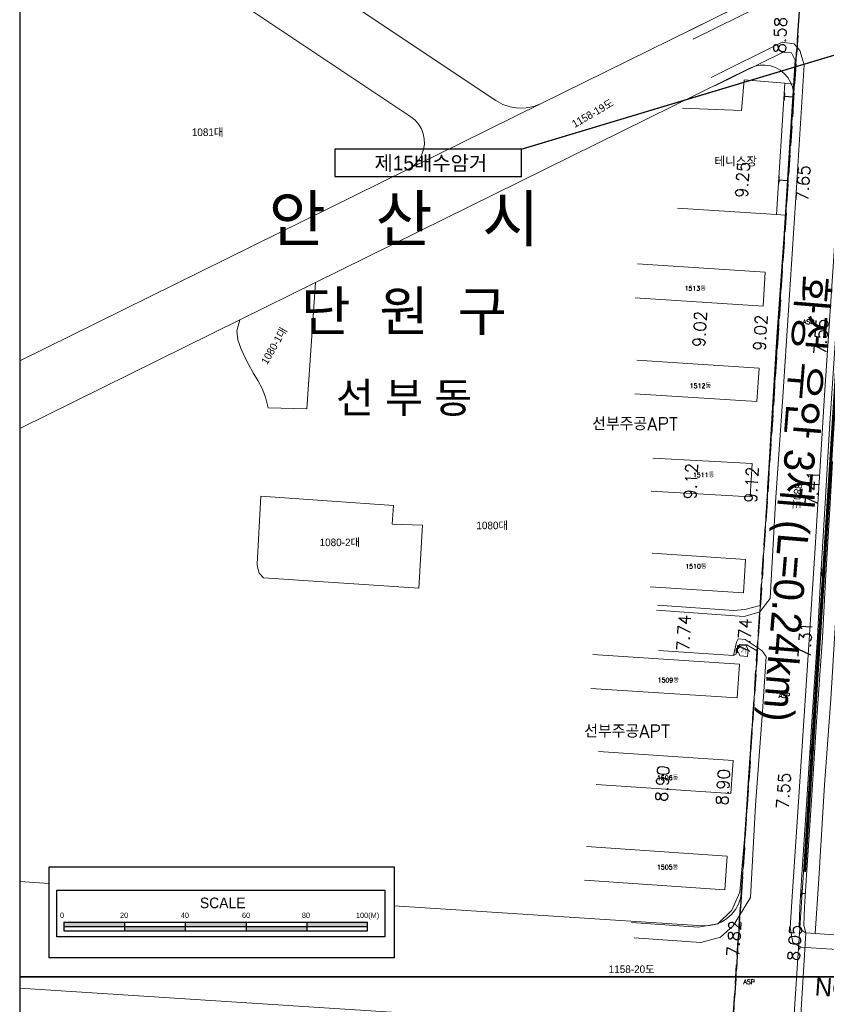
# Model space of a CAD drawing. Header units: metres. Extents: x 183400 to 184400, y 422200 to 427800.
# Tile 139 of 221: x 183400 to 183666, y 425791 to 426115. Entities that reach past the tile are written whole.
import ezdxf
from ezdxf.enums import TextEntityAlignment as Align

# ---------------------------------------------------------------- set-up
doc = ezdxf.new("R2010")
doc.units = ezdxf.units.M
doc.linetypes.add('DASHED2', pattern=[9.525, 6.35, -3.175])
for name, color, linetype in [('NR', 7, 'Continuous'), ('num', 7, 'Continuous'), ('SS', 7, 'Continuous'), ('구조물명칭_작업', 5, 'Continuous'), ('도면리-t', 252, 'Continuous'), ('동별경계', 3, 'DASHED2'), ('보축구간', 10, 'DASHED2'), ('스케일', 7, 'Continuous'), ('일람표', 7, 'Continuous'), ('횡단타점', 11, 'Continuous')]:
    doc.layers.add(name, color=color, linetype=linetype)
for name, color, linetype, lineweight in [('지번', 252, 'Continuous', 5), ('지적', 252, 'Continuous', 5), ('현황도', 7, 'Continuous', 5)]:
    doc.layers.add(name, color=color, linetype=linetype, lineweight=lineweight)
doc.layers.get('SS').off()
doc.styles.add('CGS', font='Dotum.ttf')
doc.styles.add('GHS', font='ROMANS', dxfattribs={"bigfont": 'GHS'})
doc.styles.add('gwang', font='romans.shx', dxfattribs={"bigfont": ' WHGTXT.SHX'})
doc.styles.get("Standard").update_dxf_attribs({"font": 'romans.shx', "bigfont": 'ghs.shx'})
doc.styles.add('UPM', font='Gulim.ttf')
doc.styles.add('돋움', font='Dotum.ttf')
doc.styles.add('평면도1(프)$0$굴림', font='Gulim.ttf')

# ---------------------------------------------------------------- blocks, each defined once
blk = doc.blocks.new('SS')
at = {"layer": '스케일', "color": 7, "linetype": 'Continuous', "ltscale": 2}
blk.add_line((-108.74, 11.69), (-108.74, 8.89), dxfattribs=at)
at = {"layer": '스케일'}
for p, q in [((-108.74, 10.29), (-8.74, 10.29)), ((-68.74, 11.69), (-68.74, 8.89)), ((-48.74, 11.69), (-48.74, 8.89)), ((-28.74, 11.69), (-28.74, 8.89)), ((-8.74, 8.89), (-8.74, 11.69))]:
    blk.add_line(p, q, dxfattribs=at)
at = {"layer": '스케일', "color": 250}
blk.add_line((-88.74, 11.69), (-88.74, 8.89), dxfattribs=at)
at = {"layer": '스케일', "linetype": 'Continuous', "ltscale": 2}
for p, q in [((-108.74, 8.89), (-33.74, 8.89)), ((-83.74, 8.89), (-8.74, 8.89))]:
    blk.add_line(p, q, dxfattribs=at)
at = {"layer": '스케일'}
blk.add_lwpolyline([(-113.62, 29.98), (0, 29.98), (0, 0), (-113.62, 0)], close=True, dxfattribs=at)
at = {"layer": '스케일', "linetype": 'Continuous', "ltscale": 2}
blk.add_lwpolyline([(-111.05, 22.24), (-3, 22.24), (-3, 6.93), (-111.05, 6.93)], close=True, dxfattribs=at)
at = {"layer": '스케일', "flags": 128}
for points in [[(-108.74, 11.69), (-33.74, 11.69), (-8.74, 11.69)], [(-33.74, 8.89), (-8.74, 8.89)]]:
    blk.add_lwpolyline(points, dxfattribs=at)
at = {"layer": '스케일'}
for points in [[(-108.74, 10.29), (-108.74, 11.69), (-88.74, 10.29), (-88.74, 11.69)], [(-88.74, 8.89), (-88.74, 10.29), (-68.74, 8.89), (-68.74, 10.29)], [(-68.74, 10.29), (-68.74, 11.69), (-48.74, 10.29), (-48.74, 11.69)], [(-48.74, 8.89), (-48.74, 10.29), (-28.74, 8.89), (-28.74, 10.29)], [(-28.74, 10.29), (-28.74, 11.69), (-8.74, 10.29), (-8.74, 11.69)]]:
    blk.add_solid(points, dxfattribs=at)
at = {"layer": '스케일', "linetype": 'Continuous', "ltscale": 2, "style": 'CGS'}
for s, height, p in [('SCALE', 3.5, (-63.94, 16.33)), ('0', 1.75, (-110.02, 13.12)), ('20', 1.75, (-90.25, 13.12)), ('40', 1.75, (-70.24, 13.12)), ('60', 1.75, (-50.07, 13.12)), ('80', 1.75, (-30.36, 13.12)), ('100(M)', 1.75, (-12.54, 13.12))]:
    blk.add_text(s, height=height, dxfattribs=at).set_placement(p)

msp = doc.modelspace()

# ---------------------------------------------------------------- linework, layer by layer
at = {"layer": 'NR'}
for p, q in [((183654.65, 426089.81), (183651.8, 426089.99)), ((183652.9, 426062.2), (183650, 426062.39)), ((183665.54, 425932.96), (183663.97, 425933.05)), ((183661.85, 425874.42), (183660.28, 425874.52)), ((183658.81, 425827.38), (183657.24, 425827.47))]:
    msp.add_line(p, q, dxfattribs=at)
for points in [[(183651.67, 426088.05), (183651.93, 426091.94), (183651.78, 426088.04), (183652.03, 426091.93)], [(183651.81, 426088.49), (183652, 426091.48), (183651.91, 426088.48), (183652.11, 426091.48)], [(183651.94, 426088.93), (183652.08, 426091.03), (183652.04, 426088.93), (183652.18, 426091.02)], [(183649.88, 426060.44), (183650.13, 426064.34), (183649.98, 426060.44), (183650.23, 426064.33)], [(183650.01, 426060.89), (183650.2, 426063.88), (183650.11, 426060.88), (183650.31, 426063.87)], [(183650.14, 426061.33), (183650.28, 426063.42), (183650.25, 426061.32), (183650.38, 426063.42)], [(183663.86, 425931.11), (183664.09, 425935), (183663.96, 425931.1), (183664.19, 425934.99)], [(183663.99, 425931.55), (183664.17, 425934.55), (183664.09, 425931.54), (183664.27, 425934.54)], [(183664.12, 425931.99), (183664.25, 425934.09), (183664.22, 425931.99), (183664.35, 425934.08)], [(183660.16, 425872.57), (183660.41, 425876.47), (183660.26, 425872.57), (183660.51, 425876.46)], [(183660.29, 425873.02), (183660.48, 425876.01), (183660.4, 425873.01), (183660.59, 425876)], [(183660.43, 425873.46), (183660.56, 425875.56), (183660.53, 425873.45), (183660.66, 425875.55)], [(183657.12, 425825.53), (183657.36, 425829.42), (183657.23, 425825.52), (183657.46, 425829.41)], [(183657.26, 425825.97), (183657.44, 425828.96), (183657.36, 425825.96), (183657.54, 425828.96)], [(183657.39, 425826.41), (183657.51, 425828.51), (183657.49, 425826.4), (183657.62, 425828.5)]]:
    msp.add_solid(points, dxfattribs=at)
at = {"layer": '구조물명칭_작업', "ltscale": 20, "const_width": 0.4}
msp.add_lwpolyline([(183565.24, 426072.61), (183677.37, 426106.33)], dxfattribs=at)
at = {"layer": '구조물명칭_작업', "linetype": 'Continuous'}
msp.add_lwpolyline([(183503.78, 426063.61, 0.4, 0.4, 0), (183565.24, 426063.61, 0.4, 0.4, 0), (183565.24, 426072.61, 0, 0, 0)], format="xyseb", dxfattribs=at)
msp.add_lwpolyline([(183565.24, 426072.61), (183503.78, 426072.61), (183503.78, 426063.61)], dxfattribs=at)
at = {"layer": '동별경계', "linetype": 'DASHED2'}
for points in [[(183633.87, 425769.14), (183637.74, 425828.02), (183654.92, 426089.68), (183658.14, 426138.65)], [(183658.14, 426138.65), (183654.92, 426089.68), (183637.74, 425828.02), (183633.87, 425769.14)]]:
    msp.add_lwpolyline(points, dxfattribs=at)
at = {"layer": '보축구간', "const_width": 1}
msp.add_lwpolyline([(183658.52, 425834.6), (183673.68, 426072.11)], dxfattribs=at)
at = {"layer": '일람표'}
for points in [[(183400, 425800), (184000, 425800), (184000, 426200), (183400, 426200)], [(183400, 425400), (184000, 425400), (184000, 425800), (183400, 425800)]]:
    msp.add_lwpolyline(points, close=True, dxfattribs=at)
at = {"layer": '지적', "linetype": 'Continuous'}
for points in [[(183648.12, 425680.89), (183685.63, 426251.99), (183686.12, 426257.17), (183686.92, 426262.3), (183688.03, 426267.39), (183689.44, 426272.39), (183691.15, 426277.3), (183693.15, 426282.1), (183695.43, 426286.78), (183697.99, 426291.31), (183700.81, 426295.68), (183763.48, 426386.58), (183767.31, 426392.52), (183770.79, 426398.68), (183773.89, 426405.04), (183776.6, 426411.56), (183778.91, 426418.24), (183780.83, 426425.05), (183782.33, 426431.96), (183783.41, 426438.94), (183784.08, 426445.98), (183841.5, 427333.41)], [(183841.5, 427333.41), (183784.08, 426445.98), (183783.41, 426438.94), (183782.33, 426431.96), (183780.83, 426425.05), (183778.91, 426418.24), (183776.6, 426411.56), (183773.89, 426405.04), (183770.79, 426398.68), (183767.31, 426392.52), (183763.48, 426386.58), (183700.81, 426295.68), (183697.99, 426291.31), (183695.43, 426286.78), (183693.15, 426282.1), (183691.15, 426277.3), (183689.44, 426272.39), (183688.03, 426267.39), (183686.92, 426262.3), (183686.12, 426257.17), (183685.63, 426251.99), (183648.12, 425680.89)], [(183400, 426169.26), (183528.88, 426083.25), (183530.25, 426082.16), (183531.4, 426080.85), (183532.3, 426079.36), (183532.94, 426077.74), (183533.28, 426076.03), (183533.32, 426074.28), (183533.06, 426072.56), (183532.5, 426070.91), (183531.66, 426069.38), (183530.57, 426068.02), (183529.26, 426066.87), (183527.77, 426065.96), (183571.81, 426087.69), (183569.37, 426086.74), (183566.81, 426086.23), (183564.2, 426086.17), (183561.61, 426086.57), (183559.14, 426087.41), (183556.85, 426088.66), (183457.76, 426154.78), (183400, 426193.32)], [(183400, 426002.89), (183527.77, 426065.96), (183529.26, 426066.87), (183530.57, 426068.02), (183531.66, 426069.38), (183532.5, 426070.91), (183533.06, 426072.56), (183533.32, 426074.28), (183533.28, 426076.03), (183532.94, 426077.74), (183532.3, 426079.36), (183531.4, 426080.85), (183530.25, 426082.16), (183528.88, 426083.25), (183400, 426169.26)], [(183457.76, 426154.78), (183556.85, 426088.66), (183559.14, 426087.41), (183561.61, 426086.57), (183564.2, 426086.17), (183566.81, 426086.23), (183569.37, 426086.74), (183571.81, 426087.69), (183649.81, 426126.18)], [(183400, 425980.59), (183472.53, 426016.39), (183497.43, 426028.68), (183640.51, 426099.3), (183642.14, 426099.94), (183643.85, 426100.28), (183645.59, 426100.31), (183647.32, 426100.05), (183648.97, 426099.49), (183650.5, 426098.65), (183651.86, 426097.56), (183653, 426096.25), (183653.91, 426094.76), (183654.54, 426093.13), (183654.88, 426091.42), (183654.92, 426089.68), (183658.14, 426138.65)], [(183658.14, 426138.65), (183657.74, 426136.06), (183656.9, 426133.59), (183655.64, 426131.3), (183654.01, 426129.26), (183652.04, 426127.54), (183649.81, 426126.18), (183571.81, 426087.69), (183527.77, 426065.96), (183400, 426002.89)], [(183658.14, 426138.65), (183654.92, 426089.68), (183637.74, 425828.02), (183633.87, 425769.14)], [(183645.59, 426100.31), (183643.85, 426100.28), (183642.14, 426099.94), (183640.51, 426099.3), (183497.43, 426028.68), (183494.58, 425987.11), (183481.88, 425987.4), (183480.94, 425990.92), (183479.9, 425993.76), (183478.48, 425996.46), (183476.91, 425999.02), (183475.43, 426001.62), (183474.1, 426004.3), (183472.87, 426007.04), (183471.86, 426009.87), (183471.55, 426012.85), (183472.53, 426016.39), (183400, 425980.59)], [(183523.3, 425823.4), (183624.99, 425816.83), (183627.08, 425816.88), (183629.13, 425817.29), (183631.08, 425818.05), (183632.86, 425819.13), (183634.43, 425820.51), (183635.74, 425822.14), (183636.75, 425823.97), (183637.42, 425825.95), (183637.74, 425828.02), (183654.92, 426089.68), (183654.88, 426091.42), (183654.54, 426093.13), (183653.91, 426094.76), (183653, 426096.25), (183651.86, 426097.56), (183650.5, 426098.65), (183648.97, 426099.49), (183647.32, 426100.05), (183645.59, 426100.31)], [(183497.43, 426028.68), (183472.53, 426016.39), (183471.55, 426012.85), (183471.86, 426009.87), (183472.87, 426007.04), (183474.1, 426004.3), (183475.43, 426001.62), (183476.91, 425999.02), (183478.48, 425996.46), (183479.9, 425993.76), (183480.94, 425990.92), (183481.88, 425987.4), (183494.58, 425987.11), (183497.43, 426028.68)], [(183523.09, 425955.22), (183522.67, 425949.16), (183532.68, 425948.75), (183531.44, 425928.08), (183480.29, 425931.47), (183478.84, 425932.95), (183478.34, 425934.9), (183478.23, 425935.89), (183479.48, 425958.3), (183523.09, 425955.22)], [(183479.48, 425958.3), (183478.23, 425935.89), (183478.34, 425934.9), (183478.84, 425932.95), (183480.29, 425931.47), (183531.44, 425928.08), (183532.68, 425948.75), (183522.67, 425949.16), (183523.09, 425955.22), (183479.48, 425958.3)], [(183409.68, 425830.73), (183400, 425831.36)], [(183400, 425831.36), (183409.68, 425830.73)], [(183400, 425796.29), (183622.67, 425781.91), (183624.74, 425781.59), (183626.73, 425780.92), (183628.56, 425779.91), (183630.19, 425778.6), (183631.57, 425777.03), (183632.66, 425775.24), (183633.42, 425773.29), (183633.83, 425771.24), (183633.87, 425769.14), (183637.74, 425828.02), (183637.42, 425825.95), (183636.75, 425823.97), (183635.74, 425822.14), (183634.43, 425820.51), (183632.86, 425819.13), (183631.08, 425818.05), (183629.13, 425817.29), (183627.08, 425816.88), (183624.99, 425816.83), (183523.3, 425823.4)], [(183622.67, 425781.91), (183400, 425796.29)]]:
    msp.add_lwpolyline(points, dxfattribs=at)
at = {"layer": '현황도'}
for p, q in [((183652.08, 426094.33), (183654.93, 426094.1)), ((183649.27, 426051.12), (183652.19, 426050.89)), ((183645.59, 426032.1), (183603.5, 426034.9)), ((183644.85, 426020.9), (183645.59, 426032.1)), ((183644.85, 426020.9), (183602.75, 426023.7)), ((183643.52, 426000.55), (183603.3, 426003.17)), ((183642.8, 425989.49), (183643.52, 426000.55)), ((183642.8, 425989.49), (183602.58, 425992.1)), ((183641.23, 425969.07), (183608.58, 425970.9)), ((183640.62, 425958.17), (183641.23, 425969.07)), ((183640.62, 425958.17), (183607.97, 425959.99)), ((183639.12, 425937.53), (183608.37, 425939.57)), ((183638.39, 425926.46), (183639.12, 425937.53)), ((183638.39, 425926.46), (183607.63, 425928.49)), ((183636.32, 425891.88), (183637.05, 425903.05)), ((183635, 425871.28), (183590.65, 425874.24)), ((183634.27, 425860.4), (183635, 425871.28)), ((183634.27, 425860.4), (183589.92, 425863.36)), ((183633.06, 425839.77), (183586.74, 425842.91)), ((183632.31, 425828.67), (183633.06, 425839.77)), ((183632.31, 425828.67), (183585.99, 425831.81)), ((183658.91, 425814.5), (183656.81, 425779.6)), ((183695.07, 425812.06), (183658.91, 425814.5))]:
    msp.add_line(p, q, dxfattribs=at)
for points in [[(183657.6, 426254.09), (183664.89, 426250.66), (183663.15, 426221.63), (183661.21, 426193.33), (183658.67, 426157.3), (183657.1, 426137.74), (183655.05, 426130.02), (183652.02, 426127.45), (183620.74, 426111.76)], [(183621.87, 426108.87), (183652.31, 426124.08), (183655.75, 426126.99), (183658.4, 426131.62), (183660.79, 426141.31), (183662.51, 426163.67), (183664.5, 426195.88), (183666.88, 426230.6), (183667.94, 426247.8), (183664.89, 426250.66)], [(183694.75, 425807.34), (183657.29, 425809.77), (183654.7, 425811.34), (183653.75, 425816.14), (183654.55, 425828.14), (183656.37, 425856.02), (183659.98, 425909.39), (183661.92, 425939.58), (183665.07, 425991.65), (183668.07, 426035.63), (183670.47, 426073.93), (183673.02, 426111.3), (183673.39, 426117.55), (183674.87, 426119.53), (183716.46, 426140.19)], [(183658.91, 425814.5), (183657.5, 425815.34), (183656.71, 425816.53), (183656.97, 425823.01), (183657.61, 425833.58), (183659.26, 425858.29), (183660.78, 425882.41), (183662.83, 425911.88), (183663.83, 425930.64), (183665.35, 425956.01), (183666.74, 425980.59), (183668.73, 426010.27), (183670.52, 426035.12), (183672.24, 426060.49), (183673.89, 426087.32), (183675.15, 426108.07), (183675.62, 426115.63), (183676.13, 426116.64), (183678.78, 426117.98)], [(183647.22, 425924.65), (183648.96, 425956.32), (183651.36, 425991.05), (183653.25, 426019.59), (183655.91, 426059.99), (183658.35, 426100.45), (183656.98, 426105.13), (183655.07, 426107.3), (183651.16, 426107.85), (183627.74, 426096.24)], [(183628.92, 426093.51), (183651.53, 426104.58), (183654.25, 426104.4), (183655.43, 426101.95), (183653.71, 426075), (183651.8, 426044.73), (183649.43, 426010.93), (183647.34, 425976.75), (183645.52, 425947.3), (183643.88, 425922.29), (183638.8, 425921.02), (183635.26, 425920.66), (183610.11, 425922.38)], [(183661.98, 425814.29), (183663.21, 425832.32), (183665.11, 425863.28), (183667.23, 425891.44), (183669.38, 425927.66), (183671.72, 425963.11), (183672.1, 425969.45), (183672.81, 425977.65), (183673.77, 425990.9), (183675.55, 426016.86), (183676.61, 426037.03), (183677.66, 426055.24), (183679.58, 426082.92), (183680.67, 426102.58)], [(183649.27, 426051.12), (183652.08, 426094.33), (183638.59, 426095.52), (183637.8, 426085.41), (183618.36, 426086.2)], [(183649.27, 426051.12), (183616.65, 426053.26)], [(183658.31, 425816.97), (183658.54, 425822.94), (183659.18, 425833.48), (183660.83, 425858.19), (183662.35, 425882.31), (183664.4, 425911.79), (183665.4, 425930.55), (183666.92, 425955.92), (183667.7, 425969.74)], [(183609.79, 425920.74), (183638.66, 425918.66), (183643.8, 425920.25), (183647.22, 425924.65)], [(183644.53, 425907.44), (183638.92, 425911.11), (183636.67, 425911.32), (183636.11, 425910.27), (183635.12, 425905.9), (183610.43, 425907.52)], [(183601.54, 425817.93), (183623.53, 425816.37), (183629.99, 425817.43), (183634.53, 425821.97), (183637.22, 425827.92), (183638.96, 425847.84), (183640.1, 425865.7), (183641.64, 425887.37), (183643, 425907.28), (183639.53, 425909.33), (183637.26, 425909.45), (183636.01, 425907.86), (183635.95, 425906.32), (183635.12, 425905.9)], [(183602.4, 425812.81), (183624.32, 425811.35), (183630.87, 425813.05), (183634.98, 425816.8), (183640.68, 425826.12), (183642.39, 425856.51), (183644.63, 425887.42), (183645.89, 425905.5), (183644.53, 425907.44)], [(183636.21, 425907.73), (183637.49, 425909.04), (183639.31, 425909.18), (183639.95, 425907.67), (183639.74, 425905.47), (183637.32, 425905.71), (183636.21, 425907.73)], [(183637.05, 425903.05), (183588.84, 425906.19)], [(183636.32, 425891.88), (183588.11, 425895.03)], [(183658.31, 425816.97), (183658.91, 425814.5)]]:
    msp.add_lwpolyline(points, dxfattribs=at)

# ---------------------------------------------------------------- block references
at = {"layer": 'SS', "linetype": 'Continuous'}
msp.add_blockref('SS', (183523.3, 425806.28), dxfattribs=at)

# ---------------------------------------------------------------- texts
at = {"layer": 'num', "style": '돋움'}
msp.add_text('NO.70', height=6, rotation=355.9873, dxfattribs=at).set_placement((183661.77, 425793.91))
at = {"layer": '구조물명칭_작업', "linetype": 'Continuous', "style": '평면도1(프)$0$굴림'}
msp.add_text('제15배수암거', height=4.8, dxfattribs=at).set_placement((183535.43, 426065.65), align=Align.CENTER)
at = {"layer": '도면리-t', "style": '돋움'}
for s, height, p in [('안   산   시', 15, (183526.6, 426049.94)), ('단  원  구', 13, (183526.6, 426019.44)), ('선 부 동', 10, (183526.6, 425990.91))]:
    msp.add_text(s, height=height, dxfattribs=at).set_placement(p, align=Align.MIDDLE)
at = {"layer": '보축구간', "style": '돋움'}
msp.add_text('화정 우안 3제 (L=0.24km)', height=10, rotation=265.3164, dxfattribs=at).set_placement((183655.8, 425957.52), align=Align.MIDDLE_CENTER)
at = {"layer": '지번', "style": 'UPM'}
for s, rotation, p in [('1158-19도', 30, (183588.73, 426084.46)), ('1080-1대', 60, (183483.76, 426007.87)), ('880도', 264.2315, (183656.09, 425958.28))]:
    msp.add_text(s, height=2.5, rotation=rotation, dxfattribs=at).set_placement(p, align=Align.MIDDLE_CENTER)
for s, p in [('1081대', (183461.9, 426078.21)), ('1080대', (183555.63, 425948.7)), ('1080-2대', (183505.45, 425943.12)), ('1158-20도', (183601.58, 425802.51))]:
    msp.add_text(s, height=2.5, dxfattribs=at).set_placement(p, align=Align.MIDDLE_CENTER)
at = {"layer": '현황도'}
for s, height, p in [('테니스장', 3.318, (183628.85, 426066.93)), ('1513동', 1.5, (183619.02, 426026.05)), ('ASP', 1.5, (183657.98, 426015)), ('1512동', 1.5, (183620.71, 425993.94)), ('선부주공APT', 4.283, (183588.56, 425980.02)), ('1511동', 1.5, (183621.76, 425964.57)), ('1510동', 1.5, (183619.22, 425934.47)), ('1509동', 1.5, (183610.14, 425896.99)), ('ASP', 1.5, (183650.02, 425891.9)), ('선부주공APT', 4.283, (183585.95, 425878.76)), ('1506동', 1.5, (183609.91, 425864.81)), ('1505동', 1.5, (183609.91, 425835.4)), ('ASP', 1.5, (183638.37, 425797.6))]:
    msp.add_text(s, height=height, dxfattribs=at).set_placement(p)
at = {"layer": '현황도', "style": 'GHS'}
msp.add_text('기', height=1.5, dxfattribs=at).set_placement((183637.41, 425906.53))
at = {"layer": '횡단타점', "color": 171, "style": 'gwang'}
for s, rotation, p in [('8.58', 87.8544, (183652.47, 426110.15)), ('9.25', 86.414, (183640.09, 426062.49)), ('7.65', 86.414, (183660.05, 426061.24)), ('9.02', 86.423, (183626.02, 426013.27)), ('9.02', 86.423, (183645.98, 426012.02)), ('7.55', 86.423, (183665.94, 426010.77)), ('9.12', 86.6048, (183623.1, 425963.15)), ('9.12', 86.6048, (183643.06, 425961.97)), ('7.41', 86.6048, (183663.03, 425960.78)), ('7.74', 86.6048, (183620.79, 425913.2)), ('7.74', 86.6048, (183640.76, 425912.02)), ('7.31', 86.6048, (183660.72, 425910.83)), ('8.90', 86.6048, (183613.68, 425863.54)), ('8.90', 86.6048, (183633.65, 425862.35)), ('7.55', 86.6048, (183653.61, 425861.17)), ('7.82', 85.9873, (183637.28, 425812.47)), ('8.05', 85.9873, (183657.23, 425811.07))]:
    msp.add_text(s, height=4, rotation=rotation, dxfattribs=at).set_placement(p, align=Align.CENTER)

doc.saveas('drawing.dxf')
